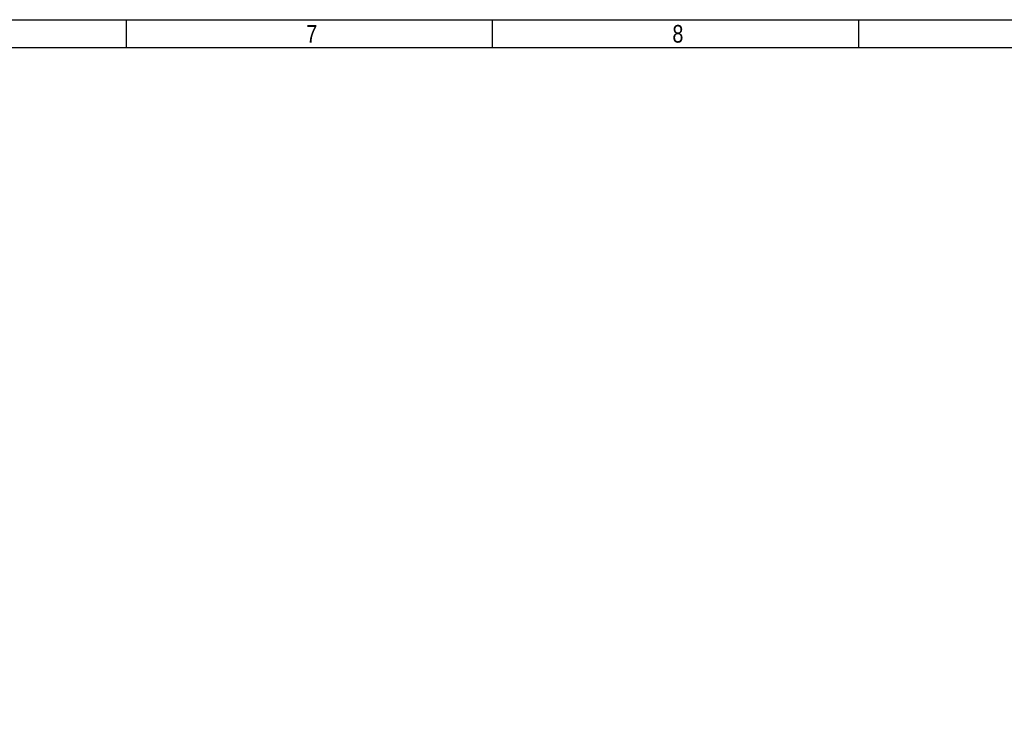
# Model space of a CAD drawing. Header units: millimetres. Extents: x 10 to 580, y 10 to 410.
# Tile 19 of 20: x 310 to 450, y 310 to 410. Entities that reach past the tile are written whole.
import ezdxf

# ---------------------------------------------------------------- set-up
doc = ezdxf.new("R2010")
doc.units = ezdxf.units.MM
doc.layers.add('10', color=7, linetype='Continuous')
doc.styles.add('SEACAD_Arial', font='arial.ttf')

msp = doc.modelspace()

# ---------------------------------------------------------------- linework, layer by layer
at = {"layer": '10', "color": 7, "linetype": 'Continuous'}
for p, q in [((325.4545, 406), (325.4545, 410)), ((377.3636, 406), (377.3636, 410)), ((429.2727, 406), (429.2727, 410)), ((580, 406), (14, 406))]:
    msp.add_line(p, q, dxfattribs=at)
msp.add_lwpolyline([(10, 10), (10, 410), (580, 410), (580, 10), (10, 10)], dxfattribs=at)

# ---------------------------------------------------------------- texts
at = {"layer": '10', "char_height": 2.5, "width": 1.521749, "attachment_point": 1, "style": 'SEACAD_Arial'}
for s, insert in [('{\\farial rounded mt|b0||i0||c0|p34;\\C7;\\H2.50000002;\\W0.8;7}', (350.954, 409.25)), ('{\\farial rounded mt|b0||i0||c0|p34;\\C7;\\H2.50000002;\\W0.8;8}', (402.863, 409.25))]:
    msp.add_mtext(s, dxfattribs=dict(at, insert=insert))

doc.saveas('drawing.dxf')
